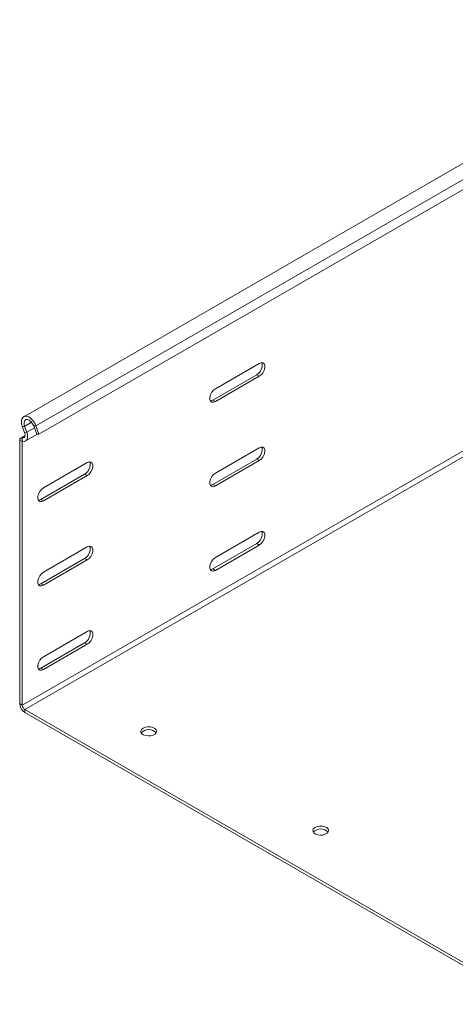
# Model space of a CAD drawing. Header units: millimetres. Extents: x -443 to 4177, y -1458 to 97.
# Tile 11 of 33: x 2116 to 2295, y -1457 to -1052. Entities that reach past the tile are written whole.
import ezdxf

# ---------------------------------------------------------------- set-up
doc = ezdxf.new("R2010")
doc.units = ezdxf.units.MM

msp = doc.modelspace()

# ---------------------------------------------------------------- linework, layer by layer
at = {"color": 7, "linetype": 'Continuous', "lineweight": 15}
for p, q in [((2400.24, -1052.42), (2117.4, -1215.7)), ((2123.69, -1222.86), (2406.53, -1059.58)), ((2196.2, -1204.19), (2214.23, -1193.78)), ((2195.14, -1208.89), (2213.17, -1198.48)), ((2214.23, -1199.09), (2196.2, -1209.5)), ((2117.74, -1222.17), (2116.84, -1219.7)), ((2118.68, -1222.13), (2117.78, -1219.67)), ((2118.18, -1225.69), (2123.04, -1222.89)), ((2121.52, -1219.52), (2122.75, -1222.9)), ((2122.46, -1219.49), (2123.69, -1222.86)), ((2123.69, -1222.86), (2122.75, -1222.9)), ((2115.76, -1333.71), (2115.76, -1225.36)), ((2117.94, -1223.49), (2116.14, -1224.53)), ((2116.82, -1334.32), (2116.82, -1225.97)), ((2196.2, -1238.89), (2214.23, -1228.48)), ((2125.49, -1245.01), (2143.52, -1234.6)), ((2195.14, -1243.59), (2213.17, -1233.18)), ((2214.23, -1233.79), (2196.2, -1244.2)), ((2124.42, -1249.71), (2142.46, -1239.3)), ((2143.52, -1239.91), (2125.49, -1250.32)), ((2196.2, -1273.6), (2214.23, -1263.19)), ((2125.49, -1279.71), (2143.52, -1269.3)), ((2195.14, -1278.29), (2213.17, -1267.88)), ((2214.23, -1268.49), (2196.2, -1278.9)), ((2124.42, -1284.41), (2142.46, -1274)), ((2143.52, -1274.61), (2125.49, -1285.02)), ((2125.49, -1314.42), (2143.52, -1304.01)), ((2124.42, -1319.11), (2142.46, -1308.7)), ((2143.52, -1309.32), (2125.49, -1319.72)), ((2325.77, -1456.17), (2117.88, -1336.16)), ((2325.77, -1457.39), (2117.88, -1337.38))]:
    msp.add_line(p, q, dxfattribs=at)
at = {"color": 7, "linetype": 'Continuous', "lineweight": 0}
for p, q in [((2122.46, -1219.49), (2405.3, -1056.21)), ((2116.82, -1334.32), (2399.67, -1171.04)), ((2117.88, -1336.16), (2400.73, -1172.87)), ((2213.17, -1198.48), (2214.23, -1199.09)), ((2195.14, -1208.89), (2196.2, -1209.5)), ((2117.78, -1219.67), (2120.65, -1218.01)), ((2117.78, -1219.67), (2116.84, -1219.7)), ((2117.74, -1222.17), (2118.68, -1222.13)), ((2118.68, -1222.13), (2121.81, -1220.32)), ((2122.46, -1219.49), (2121.52, -1219.52)), ((2116.82, -1225.97), (2115.76, -1225.36)), ((2116.68, -1224.47), (2117.88, -1223.78)), ((2116.68, -1224.47), (2116.98, -1225.82)), ((2116.82, -1225.97), (2117.05, -1225.84)), ((2213.17, -1233.18), (2214.23, -1233.79)), ((2142.46, -1239.3), (2143.52, -1239.91)), ((2195.14, -1243.59), (2196.2, -1244.2)), ((2124.42, -1249.71), (2125.49, -1250.32)), ((2213.17, -1267.88), (2214.23, -1268.49)), ((2142.46, -1274), (2143.52, -1274.61)), ((2195.14, -1278.29), (2196.2, -1278.9)), ((2124.42, -1284.41), (2125.49, -1285.02)), ((2142.46, -1308.7), (2143.52, -1309.32)), ((2124.42, -1319.11), (2125.49, -1319.72)), ((2115.76, -1333.71), (2116.82, -1334.32)), ((2117.88, -1336.16), (2117.88, -1337.38))]:
    msp.add_line(p, q, dxfattribs=at)
at = {"color": 7, "linetype": 'Continuous', "lineweight": 15, "flags": 128}
for points in [[(2214.23, -1193.78), (2215.01, -1193.49), (2215.7, -1193.55), (2216.22, -1193.96), (2216.49, -1194.67), (2216.49, -1195.59), (2216.22, -1196.61), (2215.7, -1197.62), (2215.01, -1198.48), (2214.23, -1199.09)], [(2196.2, -1209.5), (2195.41, -1209.79), (2194.72, -1209.73), (2194.21, -1209.32), (2193.93, -1208.61), (2193.93, -1207.69), (2194.21, -1206.67), (2194.72, -1205.66), (2195.41, -1204.8), (2196.2, -1204.19)], [(2194.13, -1209.2), (2194.35, -1209.18), (2195.14, -1208.89)], [(2116.84, -1219.7), (2116.54, -1218.54), (2116.48, -1217.47), (2116.68, -1216.56), (2117.12, -1215.9), (2117.77, -1215.55), (2118.57, -1215.52), (2119.46, -1215.81), (2120.36, -1216.42), (2121.2, -1217.28), (2121.92, -1218.33), (2122.46, -1219.49)], [(2117.78, -1219.67), (2117.55, -1218.73), (2117.58, -1217.89), (2117.85, -1217.26), (2118.34, -1216.91), (2118.99, -1216.89), (2119.72, -1217.19), (2120.44, -1217.78), (2121.07, -1218.59), (2121.52, -1219.52)], [(2116.68, -1224.47), (2117.04, -1224.51), (2117.36, -1224.43), (2117.62, -1224.24), (2117.81, -1223.96), (2117.92, -1223.59), (2117.95, -1223.15), (2117.89, -1222.67), (2117.74, -1222.17)], [(2116.98, -1225.82), (2117.55, -1225.88), (2118.07, -1225.75), (2118.48, -1225.45), (2118.79, -1225), (2118.97, -1224.41), (2119.01, -1223.71), (2118.91, -1222.94), (2118.68, -1222.13)], [(2115.76, -1225.36), (2115.78, -1225.13), (2115.83, -1224.93), (2115.91, -1224.76), (2116.02, -1224.62), (2116.15, -1224.52), (2116.31, -1224.46), (2116.49, -1224.45), (2116.68, -1224.47)], [(2116.82, -1225.97), (2116.83, -1225.93), (2116.83, -1225.9), (2116.85, -1225.87), (2116.87, -1225.85), (2116.89, -1225.83), (2116.91, -1225.82), (2116.94, -1225.82), (2116.98, -1225.82)], [(2214.23, -1228.48), (2215.01, -1228.19), (2215.7, -1228.25), (2216.22, -1228.66), (2216.49, -1229.37), (2216.49, -1230.29), (2216.22, -1231.32), (2215.7, -1232.32), (2215.01, -1233.18), (2214.23, -1233.79)], [(2143.52, -1234.6), (2144.3, -1234.31), (2144.99, -1234.37), (2145.51, -1234.78), (2145.78, -1235.49), (2145.78, -1236.41), (2145.51, -1237.43), (2144.99, -1238.44), (2144.3, -1239.3), (2143.52, -1239.91)], [(2196.2, -1244.2), (2195.41, -1244.49), (2194.72, -1244.43), (2194.21, -1244.02), (2193.93, -1243.31), (2193.93, -1242.39), (2194.21, -1241.37), (2194.72, -1240.37), (2195.41, -1239.51), (2196.2, -1238.89)], [(2125.49, -1250.32), (2124.7, -1250.61), (2124.01, -1250.55), (2123.5, -1250.14), (2123.22, -1249.43), (2123.22, -1248.51), (2123.5, -1247.49), (2124.01, -1246.48), (2124.7, -1245.62), (2125.49, -1245.01)], [(2194.13, -1243.9), (2194.35, -1243.88), (2195.14, -1243.59)], [(2123.42, -1250.02), (2123.64, -1250), (2124.42, -1249.71)], [(2214.23, -1263.19), (2215.01, -1262.89), (2215.7, -1262.96), (2216.22, -1263.37), (2216.49, -1264.07), (2216.49, -1265), (2216.22, -1266.02), (2215.7, -1267.02), (2215.01, -1267.88), (2214.23, -1268.49)], [(2143.52, -1269.3), (2144.3, -1269.01), (2144.99, -1269.07), (2145.51, -1269.48), (2145.78, -1270.19), (2145.78, -1271.11), (2145.51, -1272.14), (2144.99, -1273.14), (2144.3, -1274), (2143.52, -1274.61)], [(2196.2, -1278.9), (2195.41, -1279.2), (2194.72, -1279.14), (2194.21, -1278.73), (2193.93, -1278.02), (2193.93, -1277.1), (2194.21, -1276.07), (2194.72, -1275.07), (2195.41, -1274.21), (2196.2, -1273.6)], [(2125.49, -1285.02), (2124.7, -1285.32), (2124.01, -1285.25), (2123.5, -1284.84), (2123.22, -1284.14), (2123.22, -1283.21), (2123.5, -1282.19), (2124.01, -1281.19), (2124.7, -1280.33), (2125.49, -1279.71)], [(2194.13, -1278.6), (2194.35, -1278.59), (2195.14, -1278.29)], [(2123.42, -1284.72), (2123.64, -1284.7), (2124.42, -1284.41)], [(2143.52, -1304.01), (2144.3, -1303.71), (2144.99, -1303.78), (2145.51, -1304.19), (2145.78, -1304.89), (2145.78, -1305.82), (2145.51, -1306.84), (2144.99, -1307.84), (2144.3, -1308.7), (2143.52, -1309.32)], [(2125.49, -1319.72), (2124.7, -1320.02), (2124.01, -1319.96), (2123.5, -1319.55), (2123.22, -1318.84), (2123.22, -1317.92), (2123.5, -1316.89), (2124.01, -1315.89), (2124.7, -1315.03), (2125.49, -1314.42)], [(2123.42, -1319.43), (2123.64, -1319.41), (2124.42, -1319.11)], [(2166.5, -1343.81), (2165.88, -1344.31), (2165.57, -1344.9), (2165.61, -1345.52), (2166, -1346.1), (2166.7, -1346.57), (2167.61, -1346.88), (2168.66, -1347.01), (2169.72, -1346.94), (2170.68, -1346.66), (2171.44, -1346.23), (2171.91, -1345.67), (2172.04, -1345.06), (2171.82, -1344.46), (2171.28, -1343.92), (2170.46, -1343.53), (2169.46, -1343.3), (2168.39, -1343.28), (2167.37, -1343.45), (2166.5, -1343.81)], [(2237.21, -1384.63), (2236.59, -1385.13), (2236.28, -1385.73), (2236.33, -1386.34), (2236.71, -1386.92), (2237.41, -1387.39), (2238.33, -1387.71), (2239.37, -1387.83), (2240.43, -1387.76), (2241.39, -1387.48), (2242.15, -1387.05), (2242.62, -1386.49), (2242.75, -1385.88), (2242.53, -1385.28), (2241.99, -1384.74), (2241.17, -1384.35), (2240.17, -1384.12), (2239.1, -1384.1), (2238.08, -1384.27), (2237.21, -1384.63)]]:
    msp.add_lwpolyline(points, dxfattribs=at)
at = {"color": 7, "linetype": 'Continuous', "lineweight": 15}
for centre, radius, start, end in [((2211.12, -1194.7), 4.29, 298.4612, 16.6992), ((2211.12, -1229.41), 4.29, 298.4612, 16.6992), ((2140.41, -1235.52), 4.29, 298.4605, 16.6998), ((2211.12, -1264.11), 4.29, 298.4611, 16.6993), ((2140.41, -1270.23), 4.29, 298.4606, 16.6998), ((2140.41, -1304.93), 4.29, 298.4605, 16.6999), ((2120.37, -1333.5), 4.61, 182.6054, 237.3947), ((2119.13, -1334.21), 2.31, 182.6059, 237.3944), ((2168.8, -1348.59), 4.18, 42.7186, 137.2815), ((2239.51, -1389.41), 4.18, 42.7186, 137.2815)]:
    msp.add_arc(centre, radius, start, end, dxfattribs=at)

doc.saveas('drawing.dxf')
